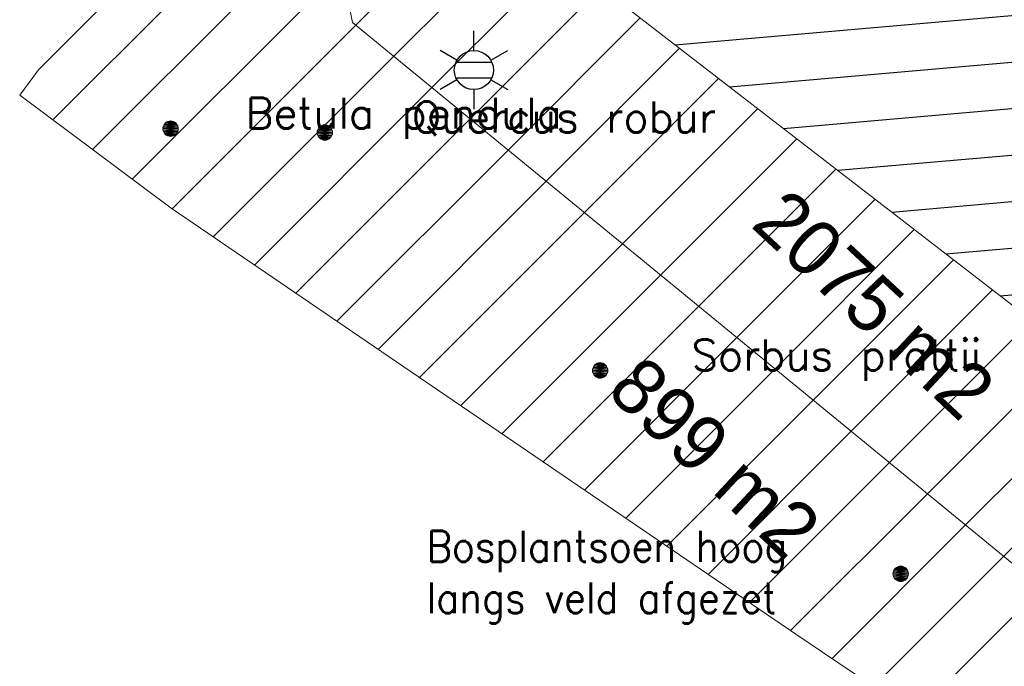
# Model space of a CAD drawing. Header units: metres. Extents: x 102852 to 106916, y 385458 to 392749.
# Tile 3 of 68: x 104390 to 104422, y 385990 to 386011. Entities that reach past the tile are written whole.
import ezdxf
from ezdxf.enums import TextEntityAlignment as Align

# ---------------------------------------------------------------- set-up
doc = ezdxf.new("R2010")
doc.units = ezdxf.units.M
for name, color, linetype, lineweight in [('0-BEPLANTING', 14, 'Continuous', 30), ('0-GRAS OM SPORTVELDEN', 2, 'Continuous', 30), ('0-GRAS SPORTVELDEN', 3, 'Continuous', 30), ('_alg-maatvoering', 7, 'Continuous', 0), ('B-WE-GR-STRUIK-G', 90, 'Continuous', 13), ('B-WE-IE-OV-LICHTMAST-S', 40, 'Continuous', 30), ('B-WE-VW-MARKERING_LANGS_STREEP_DOORGETROKKEN-G', 7, 'Continuous', 13), ('Bomen', 84, 'Continuous', 0), ('Boomsoort', 10, 'Continuous', 0)]:
    doc.layers.add(name, color=color, linetype=linetype, lineweight=lineweight)
doc.styles.add('arial', font='arial.ttf')
doc.styles.add('ISO 1 1000 T2 5 0', font='font_iso.shx', dxfattribs={"height": 2.5})
doc.styles.add('NLCS-ISO', font='NLCS-ISO.ttf')
doc.styles.add('Style-txt', font='txt.shx')
pattern_1 = [(45, (0, 0), (-1.122532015, 1.122532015), [])]

# ---------------------------------------------------------------- blocks, each defined once
blk = doc.blocks.new('B-SIE-WEG_LICHTMAST-SO_2')
at = {"ltscale": 0.1}
for p, q in [((0, 1.266), (0, 2.531)), ((-1.096, 0.633), (-2.192, 1.266)), ((1.096, 0.633), (2.192, 1.266)), ((-1.096, -0.633), (-2.192, -1.266)), ((1.096, -0.633), (2.192, -1.266)), ((0, -1.266), (0, -2.531))]:
    blk.add_line(p, q, dxfattribs=at)
at = {"flags": 128}
for points in [[(-1.163, 0.5), (1.163, 0.5)], [(-1.163, -0.5), (1.163, -0.5)]]:
    blk.add_lwpolyline(points, dxfattribs=at)
at = {"ltscale": 0.1}
blk.add_circle((0, 0), 1.266, dxfattribs=at)
at = {"style": 'NLCS-ISO'}
blk.add_attdef('TYPE', text='', height=1.8, dxfattribs=at).set_placement((0, 2.531), align=Align.BOTTOM_CENTER)
blk = doc.blocks.new('MPOLYGON_534')
at = {"layer": 'Bomen', "flags": 128}
for points in [[(104408.636, 385999.507), (104408.604, 385999.469), (104409.02, 385999.469)], [(104408.673, 385999.538), (104408.636, 385999.507), (104408.989, 385999.507)], [(104408.636, 385999.507), (104408.989, 385999.507), (104409.02, 385999.469)], [(104408.717, 385999.562), (104408.673, 385999.538), (104408.951, 385999.538)], [(104408.673, 385999.538), (104408.951, 385999.538), (104408.989, 385999.507)], [(104408.764, 385999.576), (104408.717, 385999.562), (104408.908, 385999.562)], [(104408.717, 385999.562), (104408.908, 385999.562), (104408.951, 385999.538)], [(104408.812, 385999.581), (104408.764, 385999.576), (104408.861, 385999.576)], [(104408.764, 385999.576), (104408.861, 385999.576), (104408.908, 385999.562)], [(104408.567, 385999.379), (104408.562, 385999.331), (104409.062, 385999.331)], [(104408.562, 385999.331), (104408.567, 385999.282), (104409.058, 385999.282)], [(104408.562, 385999.331), (104409.062, 385999.331), (104409.058, 385999.282)], [(104408.581, 385999.426), (104408.567, 385999.379), (104409.058, 385999.379)], [(104408.567, 385999.379), (104409.058, 385999.379), (104409.062, 385999.331)], [(104408.567, 385999.282), (104408.581, 385999.235), (104409.043, 385999.235)], [(104408.567, 385999.282), (104409.058, 385999.282), (104409.043, 385999.235)], [(104408.604, 385999.469), (104408.581, 385999.426), (104409.043, 385999.426)], [(104408.581, 385999.426), (104409.043, 385999.426), (104409.058, 385999.379)], [(104408.581, 385999.235), (104408.604, 385999.192), (104409.02, 385999.192)], [(104408.581, 385999.235), (104409.043, 385999.235), (104409.02, 385999.192)], [(104408.604, 385999.469), (104409.02, 385999.469), (104409.043, 385999.426)], [(104408.604, 385999.192), (104408.636, 385999.154), (104408.989, 385999.154)], [(104408.604, 385999.192), (104409.02, 385999.192), (104408.989, 385999.154)], [(104408.636, 385999.154), (104408.673, 385999.123), (104408.951, 385999.123)], [(104408.636, 385999.154), (104408.989, 385999.154), (104408.951, 385999.123)], [(104408.673, 385999.123), (104408.717, 385999.1), (104408.908, 385999.1)], [(104408.673, 385999.123), (104408.951, 385999.123), (104408.908, 385999.1)], [(104408.717, 385999.1), (104408.764, 385999.085), (104408.861, 385999.085)], [(104408.717, 385999.1), (104408.908, 385999.1), (104408.861, 385999.085)], [(104408.764, 385999.085), (104408.861, 385999.085), (104408.812, 385999.081)]]:
    blk.add_lwpolyline(points, close=True, dxfattribs=at)
at = {"layer": 'Bomen', "color": 74, "true_color": 0x55aa00, "flags": 128}
for points in [[(104408.604, 385999.469), (104408.636, 385999.507)], [(104408.636, 385999.507), (104408.673, 385999.538)], [(104408.673, 385999.538), (104408.717, 385999.562)], [(104408.717, 385999.562), (104408.764, 385999.576)], [(104408.764, 385999.576), (104408.812, 385999.581)], [(104408.812, 385999.581), (104408.861, 385999.576)], [(104408.861, 385999.576), (104408.908, 385999.562)], [(104408.908, 385999.562), (104408.951, 385999.538)], [(104408.951, 385999.538), (104408.989, 385999.507)], [(104408.989, 385999.507), (104409.02, 385999.469)], [(104408.562, 385999.331), (104408.567, 385999.379)], [(104408.567, 385999.282), (104408.562, 385999.331)], [(104408.567, 385999.379), (104408.581, 385999.426)], [(104408.581, 385999.235), (104408.567, 385999.282)], [(104408.581, 385999.426), (104408.604, 385999.469)], [(104408.604, 385999.192), (104408.581, 385999.235)], [(104408.636, 385999.154), (104408.604, 385999.192)], [(104409.02, 385999.192), (104408.989, 385999.154)], [(104409.02, 385999.469), (104409.043, 385999.426)], [(104409.043, 385999.235), (104409.02, 385999.192)], [(104409.043, 385999.426), (104409.058, 385999.379)], [(104409.058, 385999.282), (104409.043, 385999.235)], [(104409.058, 385999.379), (104409.062, 385999.331)], [(104409.062, 385999.331), (104409.058, 385999.282)], [(104408.673, 385999.123), (104408.636, 385999.154)], [(104408.717, 385999.1), (104408.673, 385999.123)], [(104408.764, 385999.085), (104408.717, 385999.1)], [(104408.812, 385999.081), (104408.764, 385999.085)], [(104408.861, 385999.085), (104408.812, 385999.081)], [(104408.908, 385999.1), (104408.861, 385999.085)], [(104408.951, 385999.123), (104408.908, 385999.1)], [(104408.989, 385999.154), (104408.951, 385999.123)]]:
    blk.add_lwpolyline(points, dxfattribs=at)
at = {"layer": 'Bomen'}
for points in [[(104408.636, 385999.507), (104408.604, 385999.469), (104409.02, 385999.469)], [(104408.673, 385999.538), (104408.636, 385999.507), (104408.989, 385999.507)], [(104408.636, 385999.507), (104408.989, 385999.507), (104409.02, 385999.469)], [(104408.717, 385999.562), (104408.673, 385999.538), (104408.951, 385999.538)], [(104408.673, 385999.538), (104408.951, 385999.538), (104408.989, 385999.507)], [(104408.764, 385999.576), (104408.717, 385999.562), (104408.908, 385999.562)], [(104408.717, 385999.562), (104408.908, 385999.562), (104408.951, 385999.538)], [(104408.812, 385999.581), (104408.764, 385999.576), (104408.861, 385999.576)], [(104408.764, 385999.576), (104408.861, 385999.576), (104408.908, 385999.562)], [(104408.567, 385999.379), (104408.562, 385999.331), (104409.062, 385999.331)], [(104408.581, 385999.426), (104408.567, 385999.379), (104409.058, 385999.379)], [(104408.567, 385999.379), (104409.058, 385999.379), (104409.062, 385999.331)], [(104408.604, 385999.469), (104408.581, 385999.426), (104409.043, 385999.426)], [(104408.581, 385999.426), (104409.043, 385999.426), (104409.058, 385999.379)], [(104408.604, 385999.469), (104409.02, 385999.469), (104409.043, 385999.426)]]:
    blk.add_solid(points, dxfattribs=at)
at = {"layer": 'Bomen', "extrusion": (0, 0, -1)}
for points in [[(-104408.562, 385999.331), (-104408.567, 385999.282), (-104409.058, 385999.282)], [(-104408.562, 385999.331), (-104409.062, 385999.331), (-104409.058, 385999.282)], [(-104408.567, 385999.282), (-104408.581, 385999.235), (-104409.043, 385999.235)], [(-104408.567, 385999.282), (-104409.058, 385999.282), (-104409.043, 385999.235)], [(-104408.581, 385999.235), (-104408.604, 385999.192), (-104409.02, 385999.192)], [(-104408.581, 385999.235), (-104409.043, 385999.235), (-104409.02, 385999.192)], [(-104408.604, 385999.192), (-104408.636, 385999.154), (-104408.989, 385999.154)], [(-104408.604, 385999.192), (-104409.02, 385999.192), (-104408.989, 385999.154)], [(-104408.636, 385999.154), (-104408.673, 385999.123), (-104408.951, 385999.123)], [(-104408.636, 385999.154), (-104408.989, 385999.154), (-104408.951, 385999.123)], [(-104408.673, 385999.123), (-104408.717, 385999.1), (-104408.908, 385999.1)], [(-104408.673, 385999.123), (-104408.951, 385999.123), (-104408.908, 385999.1)], [(-104408.717, 385999.1), (-104408.764, 385999.085), (-104408.861, 385999.085)], [(-104408.717, 385999.1), (-104408.908, 385999.1), (-104408.861, 385999.085)], [(-104408.764, 385999.085), (-104408.861, 385999.085), (-104408.812, 385999.081)]]:
    blk.add_solid(points, dxfattribs=at)
blk = doc.blocks.new('MPOLYGON_535')
at = {"layer": 'Bomen', "flags": 128}
for points in [[(104394.661, 386007.203), (104394.656, 386007.154), (104395.156, 386007.154)], [(104394.656, 386007.154), (104394.661, 386007.105), (104395.152, 386007.105)], [(104394.656, 386007.154), (104395.156, 386007.154), (104395.152, 386007.105)], [(104394.676, 386007.25), (104394.661, 386007.203), (104395.152, 386007.203)], [(104394.661, 386007.203), (104395.152, 386007.203), (104395.156, 386007.154)], [(104394.699, 386007.293), (104394.676, 386007.25), (104395.137, 386007.25)], [(104394.676, 386007.25), (104395.137, 386007.25), (104395.152, 386007.203)], [(104394.73, 386007.331), (104394.699, 386007.293), (104395.114, 386007.293)], [(104394.699, 386007.293), (104395.114, 386007.293), (104395.137, 386007.25)], [(104394.768, 386007.362), (104394.73, 386007.331), (104395.083, 386007.331)], [(104394.73, 386007.331), (104395.083, 386007.331), (104395.114, 386007.293)], [(104394.811, 386007.385), (104394.768, 386007.362), (104395.045, 386007.362)], [(104394.768, 386007.362), (104395.045, 386007.362), (104395.083, 386007.331)], [(104394.858, 386007.399), (104394.811, 386007.385), (104395.002, 386007.385)], [(104394.811, 386007.385), (104395.002, 386007.385), (104395.045, 386007.362)], [(104394.906, 386007.404), (104394.858, 386007.399), (104394.955, 386007.399)], [(104394.858, 386007.399), (104394.955, 386007.399), (104395.002, 386007.385)], [(104394.661, 386007.105), (104394.676, 386007.058), (104395.137, 386007.058)], [(104394.661, 386007.105), (104395.152, 386007.105), (104395.137, 386007.058)], [(104394.676, 386007.058), (104394.699, 386007.015), (104395.114, 386007.015)], [(104394.676, 386007.058), (104395.137, 386007.058), (104395.114, 386007.015)], [(104394.699, 386007.015), (104394.73, 386006.977), (104395.083, 386006.977)], [(104394.699, 386007.015), (104395.114, 386007.015), (104395.083, 386006.977)], [(104394.73, 386006.977), (104394.768, 386006.946), (104395.045, 386006.946)], [(104394.73, 386006.977), (104395.083, 386006.977), (104395.045, 386006.946)], [(104394.768, 386006.946), (104394.811, 386006.923), (104395.002, 386006.923)], [(104394.768, 386006.946), (104395.045, 386006.946), (104395.002, 386006.923)], [(104394.811, 386006.923), (104394.858, 386006.909), (104394.955, 386006.909)], [(104394.811, 386006.923), (104395.002, 386006.923), (104394.955, 386006.909)], [(104394.858, 386006.909), (104394.955, 386006.909), (104394.906, 386006.904)]]:
    blk.add_lwpolyline(points, close=True, dxfattribs=at)
at = {"layer": 'Bomen', "color": 74, "true_color": 0x55aa00, "flags": 128}
for points in [[(104394.656, 386007.154), (104394.661, 386007.203)], [(104394.661, 386007.105), (104394.656, 386007.154)], [(104394.661, 386007.203), (104394.676, 386007.25)], [(104394.676, 386007.25), (104394.699, 386007.293)], [(104394.699, 386007.293), (104394.73, 386007.331)], [(104394.73, 386007.331), (104394.768, 386007.362)], [(104394.768, 386007.362), (104394.811, 386007.385)], [(104394.811, 386007.385), (104394.858, 386007.399)], [(104394.858, 386007.399), (104394.906, 386007.404)], [(104394.906, 386007.404), (104394.955, 386007.399)], [(104394.955, 386007.399), (104395.002, 386007.385)], [(104395.002, 386007.385), (104395.045, 386007.362)], [(104395.045, 386007.362), (104395.083, 386007.331)], [(104395.083, 386007.331), (104395.114, 386007.293)], [(104395.114, 386007.293), (104395.137, 386007.25)], [(104395.137, 386007.25), (104395.152, 386007.203)], [(104395.152, 386007.203), (104395.156, 386007.154)], [(104395.156, 386007.154), (104395.152, 386007.105)], [(104394.676, 386007.058), (104394.661, 386007.105)], [(104394.699, 386007.015), (104394.676, 386007.058)], [(104394.73, 386006.977), (104394.699, 386007.015)], [(104394.768, 386006.946), (104394.73, 386006.977)], [(104394.811, 386006.923), (104394.768, 386006.946)], [(104394.858, 386006.909), (104394.811, 386006.923)], [(104394.906, 386006.904), (104394.858, 386006.909)], [(104394.955, 386006.909), (104394.906, 386006.904)], [(104395.002, 386006.923), (104394.955, 386006.909)], [(104395.045, 386006.946), (104395.002, 386006.923)], [(104395.083, 386006.977), (104395.045, 386006.946)], [(104395.114, 386007.015), (104395.083, 386006.977)], [(104395.137, 386007.058), (104395.114, 386007.015)], [(104395.152, 386007.105), (104395.137, 386007.058)]]:
    blk.add_lwpolyline(points, dxfattribs=at)
at = {"layer": 'Bomen'}
for points in [[(104394.661, 386007.203), (104394.656, 386007.154), (104395.156, 386007.154)], [(104394.676, 386007.25), (104394.661, 386007.203), (104395.152, 386007.203)], [(104394.661, 386007.203), (104395.152, 386007.203), (104395.156, 386007.154)], [(104394.699, 386007.293), (104394.676, 386007.25), (104395.137, 386007.25)], [(104394.676, 386007.25), (104395.137, 386007.25), (104395.152, 386007.203)], [(104394.73, 386007.331), (104394.699, 386007.293), (104395.114, 386007.293)], [(104394.699, 386007.293), (104395.114, 386007.293), (104395.137, 386007.25)], [(104394.768, 386007.362), (104394.73, 386007.331), (104395.083, 386007.331)], [(104394.73, 386007.331), (104395.083, 386007.331), (104395.114, 386007.293)], [(104394.811, 386007.385), (104394.768, 386007.362), (104395.045, 386007.362)], [(104394.768, 386007.362), (104395.045, 386007.362), (104395.083, 386007.331)], [(104394.858, 386007.399), (104394.811, 386007.385), (104395.002, 386007.385)], [(104394.811, 386007.385), (104395.002, 386007.385), (104395.045, 386007.362)], [(104394.906, 386007.404), (104394.858, 386007.399), (104394.955, 386007.399)], [(104394.858, 386007.399), (104394.955, 386007.399), (104395.002, 386007.385)]]:
    blk.add_solid(points, dxfattribs=at)
at = {"layer": 'Bomen', "extrusion": (0, 0, -1)}
for points in [[(-104394.656, 386007.154), (-104394.661, 386007.105), (-104395.152, 386007.105)], [(-104394.656, 386007.154), (-104395.156, 386007.154), (-104395.152, 386007.105)], [(-104394.661, 386007.105), (-104394.676, 386007.058), (-104395.137, 386007.058)], [(-104394.661, 386007.105), (-104395.152, 386007.105), (-104395.137, 386007.058)], [(-104394.676, 386007.058), (-104394.699, 386007.015), (-104395.114, 386007.015)], [(-104394.676, 386007.058), (-104395.137, 386007.058), (-104395.114, 386007.015)], [(-104394.699, 386007.015), (-104394.73, 386006.977), (-104395.083, 386006.977)], [(-104394.699, 386007.015), (-104395.114, 386007.015), (-104395.083, 386006.977)], [(-104394.73, 386006.977), (-104394.768, 386006.946), (-104395.045, 386006.946)], [(-104394.73, 386006.977), (-104395.083, 386006.977), (-104395.045, 386006.946)], [(-104394.768, 386006.946), (-104394.811, 386006.923), (-104395.002, 386006.923)], [(-104394.768, 386006.946), (-104395.045, 386006.946), (-104395.002, 386006.923)], [(-104394.811, 386006.923), (-104394.858, 386006.909), (-104394.955, 386006.909)], [(-104394.811, 386006.923), (-104395.002, 386006.923), (-104394.955, 386006.909)], [(-104394.858, 386006.909), (-104394.955, 386006.909), (-104394.906, 386006.904)]]:
    blk.add_solid(points, dxfattribs=at)
blk = doc.blocks.new('MPOLYGON_645')
at = {"layer": 'Bomen', "flags": 128}
for points in [[(104418.297, 385992.798), (104418.292, 385992.749), (104418.792, 385992.749)], [(104418.311, 385992.845), (104418.297, 385992.798), (104418.788, 385992.798)], [(104418.297, 385992.798), (104418.788, 385992.798), (104418.792, 385992.749)], [(104418.334, 385992.888), (104418.311, 385992.845), (104418.773, 385992.845)], [(104418.311, 385992.845), (104418.773, 385992.845), (104418.788, 385992.798)], [(104418.366, 385992.926), (104418.334, 385992.888), (104418.75, 385992.888)], [(104418.334, 385992.888), (104418.75, 385992.888), (104418.773, 385992.845)], [(104418.403, 385992.957), (104418.366, 385992.926), (104418.719, 385992.926)], [(104418.366, 385992.926), (104418.719, 385992.926), (104418.75, 385992.888)], [(104418.447, 385992.98), (104418.403, 385992.957), (104418.681, 385992.957)], [(104418.403, 385992.957), (104418.681, 385992.957), (104418.719, 385992.926)], [(104418.494, 385992.995), (104418.447, 385992.98), (104418.638, 385992.98)], [(104418.447, 385992.98), (104418.638, 385992.98), (104418.681, 385992.957)], [(104418.542, 385992.999), (104418.494, 385992.995), (104418.591, 385992.995)], [(104418.494, 385992.995), (104418.591, 385992.995), (104418.638, 385992.98)], [(104418.292, 385992.749), (104418.297, 385992.701), (104418.788, 385992.701)], [(104418.292, 385992.749), (104418.792, 385992.749), (104418.788, 385992.701)], [(104418.297, 385992.701), (104418.311, 385992.654), (104418.773, 385992.654)], [(104418.297, 385992.701), (104418.788, 385992.701), (104418.773, 385992.654)], [(104418.311, 385992.654), (104418.334, 385992.61), (104418.75, 385992.61)], [(104418.311, 385992.654), (104418.773, 385992.654), (104418.75, 385992.61)], [(104418.334, 385992.61), (104418.366, 385992.573), (104418.719, 385992.573)], [(104418.334, 385992.61), (104418.75, 385992.61), (104418.719, 385992.573)], [(104418.366, 385992.573), (104418.403, 385992.542), (104418.681, 385992.542)], [(104418.366, 385992.573), (104418.719, 385992.573), (104418.681, 385992.542)], [(104418.403, 385992.542), (104418.447, 385992.518), (104418.638, 385992.518)], [(104418.403, 385992.542), (104418.681, 385992.542), (104418.638, 385992.518)], [(104418.447, 385992.518), (104418.494, 385992.504), (104418.591, 385992.504)], [(104418.447, 385992.518), (104418.638, 385992.518), (104418.591, 385992.504)], [(104418.494, 385992.504), (104418.591, 385992.504), (104418.542, 385992.499)]]:
    blk.add_lwpolyline(points, close=True, dxfattribs=at)
at = {"layer": 'Bomen', "color": 74, "true_color": 0x55aa00, "flags": 128}
for points in [[(104418.292, 385992.749), (104418.297, 385992.798)], [(104418.297, 385992.798), (104418.311, 385992.845)], [(104418.311, 385992.845), (104418.334, 385992.888)], [(104418.334, 385992.888), (104418.366, 385992.926)], [(104418.366, 385992.926), (104418.403, 385992.957)], [(104418.403, 385992.957), (104418.447, 385992.98)], [(104418.447, 385992.98), (104418.494, 385992.995)], [(104418.494, 385992.995), (104418.542, 385992.999)], [(104418.542, 385992.999), (104418.591, 385992.995)], [(104418.591, 385992.995), (104418.638, 385992.98)], [(104418.638, 385992.98), (104418.681, 385992.957)], [(104418.681, 385992.957), (104418.719, 385992.926)], [(104418.719, 385992.926), (104418.75, 385992.888)], [(104418.75, 385992.888), (104418.773, 385992.845)], [(104418.773, 385992.845), (104418.788, 385992.798)], [(104418.788, 385992.798), (104418.792, 385992.749)], [(104418.297, 385992.701), (104418.292, 385992.749)], [(104418.311, 385992.654), (104418.297, 385992.701)], [(104418.334, 385992.61), (104418.311, 385992.654)], [(104418.366, 385992.573), (104418.334, 385992.61)], [(104418.403, 385992.542), (104418.366, 385992.573)], [(104418.447, 385992.518), (104418.403, 385992.542)], [(104418.494, 385992.504), (104418.447, 385992.518)], [(104418.542, 385992.499), (104418.494, 385992.504)], [(104418.591, 385992.504), (104418.542, 385992.499)], [(104418.638, 385992.518), (104418.591, 385992.504)], [(104418.681, 385992.542), (104418.638, 385992.518)], [(104418.719, 385992.573), (104418.681, 385992.542)], [(104418.75, 385992.61), (104418.719, 385992.573)], [(104418.773, 385992.654), (104418.75, 385992.61)], [(104418.788, 385992.701), (104418.773, 385992.654)], [(104418.792, 385992.749), (104418.788, 385992.701)]]:
    blk.add_lwpolyline(points, dxfattribs=at)
at = {"layer": 'Bomen'}
for points in [[(104418.297, 385992.798), (104418.292, 385992.749), (104418.792, 385992.749)], [(104418.311, 385992.845), (104418.297, 385992.798), (104418.788, 385992.798)], [(104418.297, 385992.798), (104418.788, 385992.798), (104418.792, 385992.749)], [(104418.334, 385992.888), (104418.311, 385992.845), (104418.773, 385992.845)], [(104418.311, 385992.845), (104418.773, 385992.845), (104418.788, 385992.798)], [(104418.366, 385992.926), (104418.334, 385992.888), (104418.75, 385992.888)], [(104418.334, 385992.888), (104418.75, 385992.888), (104418.773, 385992.845)], [(104418.403, 385992.957), (104418.366, 385992.926), (104418.719, 385992.926)], [(104418.366, 385992.926), (104418.719, 385992.926), (104418.75, 385992.888)], [(104418.447, 385992.98), (104418.403, 385992.957), (104418.681, 385992.957)], [(104418.403, 385992.957), (104418.681, 385992.957), (104418.719, 385992.926)], [(104418.494, 385992.995), (104418.447, 385992.98), (104418.638, 385992.98)], [(104418.447, 385992.98), (104418.638, 385992.98), (104418.681, 385992.957)], [(104418.542, 385992.999), (104418.494, 385992.995), (104418.591, 385992.995)], [(104418.494, 385992.995), (104418.591, 385992.995), (104418.638, 385992.98)]]:
    blk.add_solid(points, dxfattribs=at)
at = {"layer": 'Bomen', "extrusion": (0, 0, -1)}
for points in [[(-104418.292, 385992.749), (-104418.297, 385992.701), (-104418.788, 385992.701)], [(-104418.292, 385992.749), (-104418.792, 385992.749), (-104418.788, 385992.701)], [(-104418.297, 385992.701), (-104418.311, 385992.654), (-104418.773, 385992.654)], [(-104418.297, 385992.701), (-104418.788, 385992.701), (-104418.773, 385992.654)], [(-104418.311, 385992.654), (-104418.334, 385992.61), (-104418.75, 385992.61)], [(-104418.311, 385992.654), (-104418.773, 385992.654), (-104418.75, 385992.61)], [(-104418.334, 385992.61), (-104418.366, 385992.573), (-104418.719, 385992.573)], [(-104418.334, 385992.61), (-104418.75, 385992.61), (-104418.719, 385992.573)], [(-104418.366, 385992.573), (-104418.403, 385992.542), (-104418.681, 385992.542)], [(-104418.366, 385992.573), (-104418.719, 385992.573), (-104418.681, 385992.542)], [(-104418.403, 385992.542), (-104418.447, 385992.518), (-104418.638, 385992.518)], [(-104418.403, 385992.542), (-104418.681, 385992.542), (-104418.638, 385992.518)], [(-104418.447, 385992.518), (-104418.494, 385992.504), (-104418.591, 385992.504)], [(-104418.447, 385992.518), (-104418.638, 385992.518), (-104418.591, 385992.504)], [(-104418.494, 385992.504), (-104418.591, 385992.504), (-104418.542, 385992.499)]]:
    blk.add_solid(points, dxfattribs=at)
blk = doc.blocks.new('MPOLYGON_646')
at = {"layer": 'Bomen', "flags": 128}
for points in [[(104399.669, 386007.126), (104399.655, 386007.079), (104400.145, 386007.079)], [(104399.692, 386007.169), (104399.669, 386007.126), (104400.131, 386007.126)], [(104399.669, 386007.126), (104400.131, 386007.126), (104400.145, 386007.079)], [(104399.723, 386007.207), (104399.692, 386007.169), (104400.108, 386007.169)], [(104399.692, 386007.169), (104400.108, 386007.169), (104400.131, 386007.126)], [(104399.761, 386007.238), (104399.723, 386007.207), (104400.077, 386007.207)], [(104399.723, 386007.207), (104400.077, 386007.207), (104400.108, 386007.169)], [(104399.804, 386007.261), (104399.761, 386007.238), (104400.039, 386007.238)], [(104399.761, 386007.238), (104400.039, 386007.238), (104400.077, 386007.207)], [(104399.851, 386007.275), (104399.804, 386007.261), (104399.996, 386007.261)], [(104399.804, 386007.261), (104399.996, 386007.261), (104400.039, 386007.238)], [(104399.9, 386007.28), (104399.851, 386007.275), (104399.949, 386007.275)], [(104399.851, 386007.275), (104399.949, 386007.275), (104399.996, 386007.261)], [(104399.655, 386007.079), (104399.65, 386007.03), (104400.15, 386007.03)], [(104399.65, 386007.03), (104399.655, 386006.981), (104400.145, 386006.981)], [(104399.65, 386007.03), (104400.15, 386007.03), (104400.145, 386006.981)], [(104399.655, 386007.079), (104400.145, 386007.079), (104400.15, 386007.03)], [(104399.655, 386006.981), (104399.669, 386006.934), (104400.131, 386006.934)], [(104399.655, 386006.981), (104400.145, 386006.981), (104400.131, 386006.934)], [(104399.669, 386006.934), (104399.692, 386006.891), (104400.108, 386006.891)], [(104399.669, 386006.934), (104400.131, 386006.934), (104400.108, 386006.891)], [(104399.692, 386006.891), (104399.723, 386006.853), (104400.077, 386006.853)], [(104399.692, 386006.891), (104400.108, 386006.891), (104400.077, 386006.853)], [(104399.723, 386006.853), (104399.761, 386006.822), (104400.039, 386006.822)], [(104399.723, 386006.853), (104400.077, 386006.853), (104400.039, 386006.822)], [(104399.761, 386006.822), (104399.804, 386006.799), (104399.996, 386006.799)], [(104399.761, 386006.822), (104400.039, 386006.822), (104399.996, 386006.799)], [(104399.804, 386006.799), (104399.851, 386006.785), (104399.949, 386006.785)], [(104399.804, 386006.799), (104399.996, 386006.799), (104399.949, 386006.785)], [(104399.851, 386006.785), (104399.949, 386006.785), (104399.9, 386006.78)]]:
    blk.add_lwpolyline(points, close=True, dxfattribs=at)
at = {"layer": 'Bomen', "color": 74, "true_color": 0x55aa00, "flags": 128}
for points in [[(104399.655, 386007.079), (104399.669, 386007.126)], [(104399.669, 386007.126), (104399.692, 386007.169)], [(104399.692, 386007.169), (104399.723, 386007.207)], [(104399.723, 386007.207), (104399.761, 386007.238)], [(104399.761, 386007.238), (104399.804, 386007.261)], [(104399.804, 386007.261), (104399.851, 386007.275)], [(104399.851, 386007.275), (104399.9, 386007.28)], [(104399.9, 386007.28), (104399.949, 386007.275)], [(104399.949, 386007.275), (104399.996, 386007.261)], [(104399.996, 386007.261), (104400.039, 386007.238)], [(104400.039, 386007.238), (104400.077, 386007.207)], [(104400.077, 386007.207), (104400.108, 386007.169)], [(104400.108, 386007.169), (104400.131, 386007.126)], [(104400.131, 386007.126), (104400.145, 386007.079)], [(104399.65, 386007.03), (104399.655, 386007.079)], [(104399.655, 386006.981), (104399.65, 386007.03)], [(104399.669, 386006.934), (104399.655, 386006.981)], [(104399.692, 386006.891), (104399.669, 386006.934)], [(104399.723, 386006.853), (104399.692, 386006.891)], [(104399.761, 386006.822), (104399.723, 386006.853)], [(104399.804, 386006.799), (104399.761, 386006.822)], [(104400.039, 386006.822), (104399.996, 386006.799)], [(104400.077, 386006.853), (104400.039, 386006.822)], [(104400.108, 386006.891), (104400.077, 386006.853)], [(104400.131, 386006.934), (104400.108, 386006.891)], [(104400.145, 386006.981), (104400.131, 386006.934)], [(104400.145, 386007.079), (104400.15, 386007.03)], [(104400.15, 386007.03), (104400.145, 386006.981)], [(104399.851, 386006.785), (104399.804, 386006.799)], [(104399.9, 386006.78), (104399.851, 386006.785)], [(104399.949, 386006.785), (104399.9, 386006.78)], [(104399.996, 386006.799), (104399.949, 386006.785)]]:
    blk.add_lwpolyline(points, dxfattribs=at)
at = {"layer": 'Bomen'}
for points in [[(104399.669, 386007.126), (104399.655, 386007.079), (104400.145, 386007.079)], [(104399.692, 386007.169), (104399.669, 386007.126), (104400.131, 386007.126)], [(104399.669, 386007.126), (104400.131, 386007.126), (104400.145, 386007.079)], [(104399.723, 386007.207), (104399.692, 386007.169), (104400.108, 386007.169)], [(104399.692, 386007.169), (104400.108, 386007.169), (104400.131, 386007.126)], [(104399.761, 386007.238), (104399.723, 386007.207), (104400.077, 386007.207)], [(104399.723, 386007.207), (104400.077, 386007.207), (104400.108, 386007.169)], [(104399.804, 386007.261), (104399.761, 386007.238), (104400.039, 386007.238)], [(104399.761, 386007.238), (104400.039, 386007.238), (104400.077, 386007.207)], [(104399.851, 386007.275), (104399.804, 386007.261), (104399.996, 386007.261)], [(104399.804, 386007.261), (104399.996, 386007.261), (104400.039, 386007.238)], [(104399.9, 386007.28), (104399.851, 386007.275), (104399.949, 386007.275)], [(104399.851, 386007.275), (104399.949, 386007.275), (104399.996, 386007.261)], [(104399.655, 386007.079), (104399.65, 386007.03), (104400.15, 386007.03)], [(104399.655, 386007.079), (104400.145, 386007.079), (104400.15, 386007.03)]]:
    blk.add_solid(points, dxfattribs=at)
at = {"layer": 'Bomen', "extrusion": (0, 0, -1)}
for points in [[(-104399.65, 386007.03), (-104399.655, 386006.981), (-104400.145, 386006.981)], [(-104399.65, 386007.03), (-104400.15, 386007.03), (-104400.145, 386006.981)], [(-104399.655, 386006.981), (-104399.669, 386006.934), (-104400.131, 386006.934)], [(-104399.655, 386006.981), (-104400.145, 386006.981), (-104400.131, 386006.934)], [(-104399.669, 386006.934), (-104399.692, 386006.891), (-104400.108, 386006.891)], [(-104399.669, 386006.934), (-104400.131, 386006.934), (-104400.108, 386006.891)], [(-104399.692, 386006.891), (-104399.723, 386006.853), (-104400.077, 386006.853)], [(-104399.692, 386006.891), (-104400.108, 386006.891), (-104400.077, 386006.853)], [(-104399.723, 386006.853), (-104399.761, 386006.822), (-104400.039, 386006.822)], [(-104399.723, 386006.853), (-104400.077, 386006.853), (-104400.039, 386006.822)], [(-104399.761, 386006.822), (-104399.804, 386006.799), (-104399.996, 386006.799)], [(-104399.761, 386006.822), (-104400.039, 386006.822), (-104399.996, 386006.799)], [(-104399.804, 386006.799), (-104399.851, 386006.785), (-104399.949, 386006.785)], [(-104399.804, 386006.799), (-104399.996, 386006.799), (-104399.949, 386006.785)], [(-104399.851, 386006.785), (-104399.949, 386006.785), (-104399.9, 386006.78)]]:
    blk.add_solid(points, dxfattribs=at)

msp = doc.modelspace()

# ---------------------------------------------------------------- hatches: boundary and pattern name
at = {"layer": '0-BEPLANTING', "ltscale": 0.2}
h = msp.add_hatch(dxfattribs=at)
h.set_pattern_fill('ANSI31', color=256, scale=0.1, pattern_type=2)
h.set_pattern_definition(pattern_1)
h.paths.add_polyline_path([(104400.793, 386010.593), (104400.247, 386013.36), (104443.393, 386069.283), (104444.573, 386071.362), (104445.738, 386073.399), (104442.606, 386074.732), (104437.588, 386068.837), (104427.402, 386054.705), (104418.473, 386042.488), (104405.378, 386024.637), (104397.101, 386015.566), (104392.327, 386010.752), (104390.631, 386009.056), (104390.023, 386008.241), (104394.928, 386004.578), (104415.152, 385990.792), (104437.155, 385975.952), (104449.574, 385967.584), (104457.457, 385962.218), (104466.325, 385956.215), (104474.124, 385950.881), (104481.156, 385945.976), (104481.876, 385945.474), (104483.3, 385946.597), (104482.702, 385949.368), (104480.727, 385952.631), (104473.335, 385957.377), (104467.572, 385961.685), (104458.619, 385966.855), (104453.438, 385970.17), (104449.969, 385971.879), (104435.983, 385983.014), (104432.495, 385986.331), (104423.595, 385991.91)])
at = {"layer": '0-GRAS OM SPORTVELDEN', "ltscale": 0.2}
h = msp.add_hatch(dxfattribs=at)
h.set_pattern_fill('ANSI31', color=256, scale=0.1, pattern_type=2)
h.set_pattern_definition(pattern_1)
h.paths.add_polyline_path([(104424.006, 386035.637), (104427.097, 386039.62), (104431.836, 386045.788), (104438.512, 386054.493), (104439.672, 386055.993), (104445.776, 386063.907), (104445.047, 386069.634), (104443.393, 386069.283), (104400.247, 386013.36), (104400.793, 386010.593), (104423.595, 385991.91), (104432.495, 385986.331), (104432.794, 385986.426), (104433.57, 385987.394), (104435.564, 385991.095), (104407.526, 386012.731), (104406.883, 386013.224), (104407.322, 386013.856), (104412.937, 386021.175), (104414.065, 386022.602), (104420.744, 386031.353)])
h.paths.add_polyline_path([(104435.564, 385991.095), (104433.57, 385987.394), (104436.068, 385985.507), (104435.309, 385984.51), (104432.794, 385986.426), (104432.495, 385986.331), (104435.983, 385983.014), (104449.969, 385971.879), (104450.877, 385972.511), (104451.671, 385973.504), (104454.166, 385976.735), (104446.438, 385982.704)])
h.paths.add_polyline_path([(104454.166, 385976.735), (104451.671, 385973.504), (104454.165, 385971.598), (104453.384, 385970.567), (104450.877, 385972.511), (104449.969, 385971.879), (104453.438, 385970.17), (104458.619, 385966.855), (104467.572, 385961.685), (104473.335, 385957.377), (104480.727, 385952.631), (104482.702, 385949.368), (104483.3, 385946.597), (104485.33, 385952.667)])
h.paths.add_polyline_path([(104499.382, 385960.545), (104508.375, 385972.865), (104510.656, 385975.233), (104511.814, 385975.586), (104512.532, 385975.627), (104513.499, 385975.12), (104513.872, 385973.84), (104509.221, 385962.484), (104503.936, 385955.589), (104492.414, 385945.412), (104489.443, 385942.336), (104492.798, 385939.462), (104499.147, 385945.97), (104510.113, 385955.108), (104512.831, 385958.029), (104514.518, 385960.77), (104522.634, 385983.525), (104532.599, 385997.727), (104531.984, 385997.362), (104531.188, 385997.362), (104530.423, 385997.979), (104529.81, 385999.279), (104530.557, 386001.215), (104524.872, 386002.951), (104524.431, 386002.346), (104518.77, 385994.974), (104517.603, 385993.488), (104510.924, 385984.74), (104507.701, 385980.481), (104503.166, 385974.582), (104499.883, 385970.308), (104493.115, 385961.588), (104486.397, 385952.856), (104485.911, 385952.241), (104485.33, 385952.667), (104483.3, 385946.597), (104482.803, 385946.205), (104486.681, 385943.589), (104486.639, 385943.798), (104486.839, 385945.2)])
h.paths.add_polyline_path([(104445.047, 386069.634), (104445.776, 386063.907), (104446.403, 386063.431), (104485.507, 386033.295), (104524.253, 386003.434), (104524.872, 386002.951), (104530.557, 386001.215), (104531.593, 386004.914), (104530.645, 386003.684), (104511.807, 386018.151)])
at = {"layer": '0-GRAS SPORTVELDEN'}
h = msp.add_hatch(dxfattribs=at)
h.set_pattern_fill('HATCH', color=256, scale=0.1, style=0, pattern_type=2)
h.set_pattern_definition([(5, (104490.5786, 386018.3083), (-0.130734, 1.494292), [])])
h.paths.add_polyline_path([(104412.937, 386021.175), (104407.322, 386013.856), (104407.526, 386012.731), (104446.438, 385982.704), (104485.33, 385952.667), (104486.397, 385952.856), (104493.115, 385961.588), (104499.883, 385970.308), (104503.166, 385974.582), (104507.701, 385980.481), (104510.924, 385984.74), (104517.603, 385993.488), (104518.77, 385994.974), (104524.431, 386002.346), (104524.253, 386003.434), (104485.507, 386033.295), (104446.403, 386063.431), (104445.344, 386063.325), (104439.672, 386055.993), (104438.512, 386054.493), (104431.836, 386045.788), (104428.573, 386041.523), (104424.006, 386035.637), (104420.744, 386031.353), (104414.065, 386022.602)])

# ---------------------------------------------------------------- linework, layer by layer
at = {"layer": 'B-WE-GR-STRUIK-G', "flags": 128}
for points in [[(104442.606, 386074.732), (104437.588, 386068.837), (104427.402, 386054.705), (104418.473, 386042.488), (104405.378, 386024.637), (104397.101, 386015.566), (104392.327, 386010.752), (104390.631, 386009.056), (104390.023, 386008.241), (104394.928, 386004.578), (104415.152, 385990.792), (104437.155, 385975.952), (104449.574, 385967.584), (104457.457, 385962.218), (104466.325, 385956.215), (104474.124, 385950.881), (104481.156, 385945.976)], [(104480.727, 385952.631), (104473.335, 385957.377), (104467.572, 385961.685), (104458.619, 385966.855), (104453.438, 385970.17), (104449.969, 385971.879), (104435.983, 385983.014), (104432.495, 385986.331), (104423.595, 385991.91), (104400.793, 386010.593), (104400.247, 386013.36), (104443.393, 386069.283), (104444.573, 386071.362), (104445.738, 386073.399)]]:
    msp.add_lwpolyline(points, dxfattribs=at)
at = {"layer": 'B-WE-VW-MARKERING_LANGS_STREEP_DOORGETROKKEN-G', "flags": 128}
msp.add_lwpolyline([(104485.33, 385952.667), (104446.438, 385982.704), (104407.526, 386012.731), (104406.883, 386013.224), (104407.322, 386013.856), (104412.937, 386021.175), (104414.065, 386022.602), (104420.744, 386031.353), (104424.006, 386035.637), (104428.573, 386041.523), (104431.836, 386045.788), (104438.512, 386054.493), (104439.672, 386055.993), (104445.344, 386063.325), (104445.776, 386063.907), (104446.403, 386063.431), (104485.507, 386033.295)], dxfattribs=at)

# ---------------------------------------------------------------- block references
at = {"layer": 'B-WE-IE-OV-LICHTMAST-S', "xscale": 0.5, "yscale": 0.5, "zscale": 0.5, "rotation": 360}
msp.add_blockref('B-SIE-WEG_LICHTMAST-SO_2', (104404.725, 386009.05), dxfattribs=at)
at = {"layer": 'Bomen', "rotation": 360}
for name in ['MPOLYGON_535', 'MPOLYGON_646', 'MPOLYGON_534', 'MPOLYGON_645']:
    msp.add_blockref(name, (0, 0, 0.134), dxfattribs=at)

# ---------------------------------------------------------------- texts
at = {"char_height": 1.8, "width": 34.45304, "attachment_point": 1, "rotation": 316.9964, "style": 'ISO 1 1000 T2 5 0'}
for s, insert in [('2075 m2', (104414.877, 386005.323)), ('899 m2', (104410.201, 385999.918))]:
    msp.add_mtext(s, dxfattribs=dict(at, insert=insert))
at = {"layer": '_alg-maatvoering', "insert": (104403.196, 385994.14), "char_height": 1, "attachment_point": 1, "style": 'arial'}
msp.add_mtext('\\FSTANDARD;Bosplantsoen hoog\\Plangs veld afgezet', dxfattribs=at)
at = {"layer": 'Boomsoort', "color": 7, "style": 'Style-txt'}
for s, p in [('Betula pendula', (104407.573, 386007.154, 0.134)), ('Quercus robur', (104412.567, 386007.03, 0.134)), ('Sorbus prattii', (104421.146, 385999.331, 0.134))]:
    msp.add_text(s, height=1, dxfattribs=at).set_placement(p, align=Align.RIGHT)

doc.saveas('drawing.dxf')
